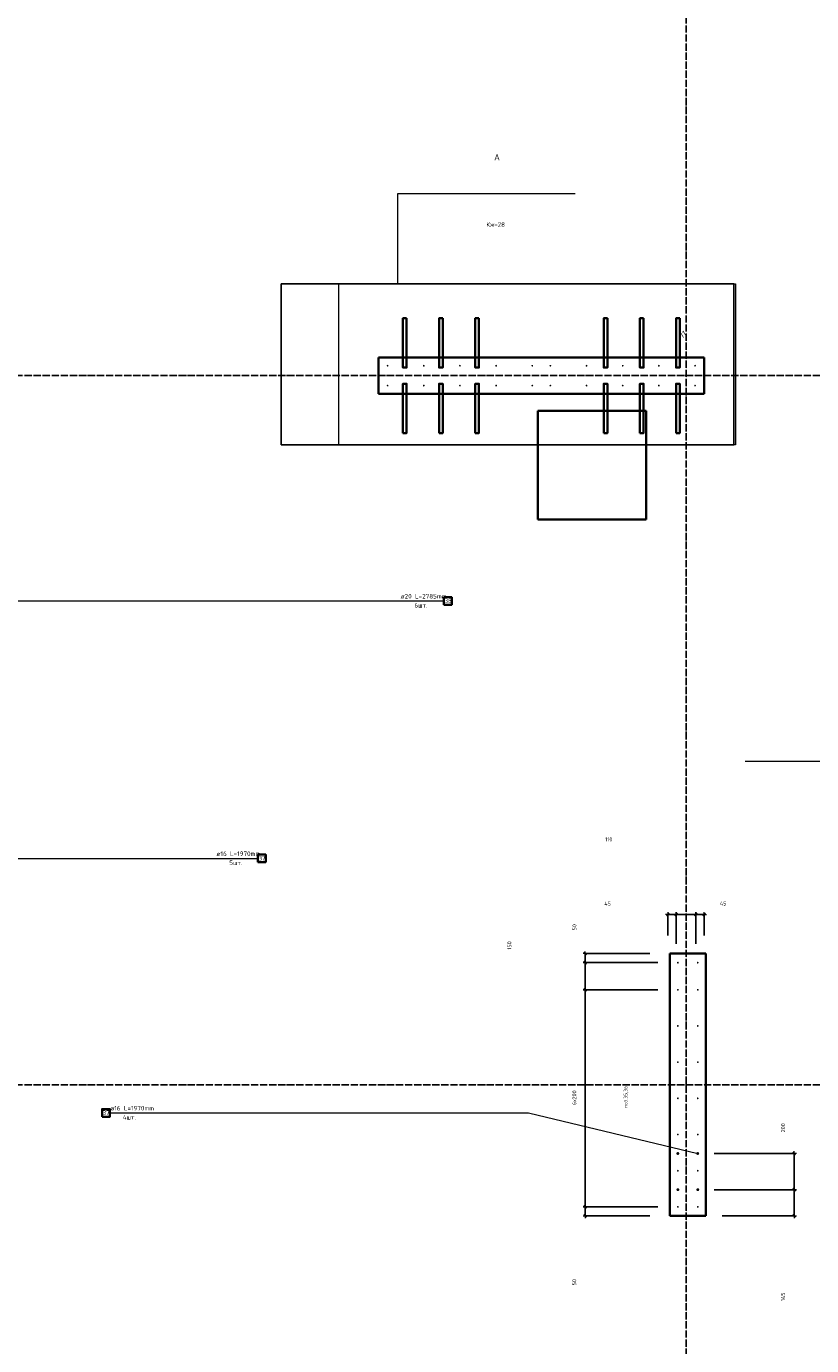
# Model space of a CAD drawing. Header units: millimetres. Extents: x -3170 to 89801, y -74170 to 82422.
# Tile 41 of 105: x 63053 to 67395, y 21898 to 29191. Entities that reach past the tile are written whole.
import ezdxf

# ---------------------------------------------------------------- set-up
doc = ezdxf.new("R2010")
doc.units = ezdxf.units.MM
doc.header["$PDMODE"] = 65
for name, pattern in [('______11', [50, 40, -5, 0, -5]), ('______3', [50, 40, -10]), ('______5', [110, 80, -10, 10, -10])]:
    doc.linetypes.add(name, pattern=pattern)
for name, color, linetype, lineweight in [('Standard', 7, 'Continuous', 25), ('Арм.стержн. Выпуски', 180, 'Continuous', 35), ('Балка_ общее', 7, '______3', 13), ('Размерная линия_ общее', 7, 'Continuous', 13)]:
    doc.layers.add(name, color=color, linetype=linetype, lineweight=lineweight)
doc.layers.add('Осевая линия_ общее', color=7, linetype='______5', lineweight=13, true_color=0xa0a0a0)
doc.styles.add('ISOCPEUR', font='ISOCPEUR')
doc.styles.add('ITALICT', font='ITALICT_.TTF')
doc.dimstyles.new('DIMSTYLE_3', dxfattribs={"dimtxt": 22, "dimasz": 25, "dimexe": 0, "dimexo": 0, "dimgap": 11, "dimtad": 2, "dimdec": 0, "dimrnd": 5, "dimzin": 12, "dimdsep": 46, "dimtxsty": 'ISOCPEUR', "dimblk1": 'ALL_ML_STRICH', "dimblk2": 'ALL_ML_STRICH', "dimsah": 1, "dimcen": 0, "dimclrd": 7, "dimclre": 256, "dimclrt": 7, "dimadec": 0, "dimazin": 0, "dimtfac": 1, "dimtdec": 0, "dimtix": 1, "dimtmove": 2, "dimatfit": 3, "dimfxl": 0, "dimtzin": 0, "dimlwd": 0, "dimlwe": -3, "dimarcsym": 0})
doc.dimstyles.new('DIMSTYLE_9', dxfattribs={"dimtxt": 22, "dimasz": 25, "dimexe": 0, "dimexo": 0, "dimgap": 11, "dimtad": 2, "dimdec": 0, "dimrnd": 5, "dimzin": 12, "dimdsep": 46, "dimtxsty": 'ISOCPEUR', "dimblk1": 'ALL_ML_STRICH', "dimblk2": 'ALL_ML_STRICH', "dimsah": 1, "dimcen": 0, "dimclrd": 7, "dimclre": 256, "dimclrt": 7, "dimadec": 0, "dimazin": 0, "dimtfac": 1, "dimtdec": 0, "dimtix": 1, "dimtmove": 2, "dimatfit": 3, "dimfxl": 0, "dimtvp": 1.2, "dimtzin": 0, "dimlwd": 0, "dimlwe": -3, "dimarcsym": 0})

# ---------------------------------------------------------------- blocks, each defined once
blk = doc.blocks.new('ALL_ML_STRICH')
at = {"color": 0, "linetype": 'ByBlock', "lineweight": -2}
for p, q in [((-1, 0), (0.5, 0)), ((-0.3, -0.3), (0.3, 0.3)), ((0, -0.5), (0, 0.5))]:
    blk.add_line(p, q, dxfattribs=at)
blk = doc.blocks.new('*D312')
at = {"layer": 'DEFPOINTS', "color": 7, "linetype": 'Continuous', "lineweight": 13, "transparency": 33554687}
for p in [(66755, 22760), (66800, 22615), (67297.7, 22615)]:
    blk.add_point(p, dxfattribs=at)
at = {"layer": 'Размерная линия_ общее', "color": 253, "linetype": 'Continuous', "lineweight": -2, "true_color": 0xa0a0a0, "transparency": 33554687}
for p, q in [((66855, 22760), (67297.7, 22760)), ((66900, 22615), (67297.7, 22615))]:
    blk.add_line(p, q, dxfattribs=at)
at = {"layer": 'Размерная линия_ общее', "color": 7, "linetype": 'Continuous', "lineweight": -2, "transparency": 33554687}
blk.add_line((67297.7, 22615), (67297.7, 22760), dxfattribs=at)
at = {"layer": 'Размерная линия_ общее', "color": 7, "linetype": 'Continuous', "lineweight": 13, "transparency": 33554687, "xscale": 25, "yscale": 25, "zscale": 25}
for p, rotation in [((67297.7, 22760), 90), ((67297.7, 22615), 270)]:
    blk.add_blockref('ALL_ML_STRICH', p, dxfattribs=dict(at, rotation=rotation))
at = {"layer": 'Размерная линия_ общее', "color": 7, "linetype": 'Continuous', "lineweight": 13, "transparency": 33554687, "insert": (67236.5, 22167.6), "char_height": 22, "width": 66, "attachment_point": 5, "rotation": 90, "style": 'ISOCPEUR'}
blk.add_mtext('\\A1;{145}', dxfattribs=at)
blk = doc.blocks.new('*D313')
at = {"layer": 'DEFPOINTS', "color": 7, "linetype": 'Continuous', "lineweight": 13, "transparency": 33554687}
for p in [(66755, 22960), (66755, 22760), (67297.7, 22760)]:
    blk.add_point(p, dxfattribs=at)
at = {"layer": 'Размерная линия_ общее', "color": 253, "linetype": 'Continuous', "lineweight": -2, "true_color": 0xa0a0a0, "transparency": 33554687}
for p, q in [((66855, 22960), (67297.7, 22960)), ((66855, 22760), (67297.7, 22760))]:
    blk.add_line(p, q, dxfattribs=at)
at = {"layer": 'Размерная линия_ общее', "color": 7, "linetype": 'Continuous', "lineweight": -2, "transparency": 33554687}
blk.add_line((67297.7, 22760), (67297.7, 22960), dxfattribs=at)
at = {"layer": 'Размерная линия_ общее', "color": 7, "linetype": 'Continuous', "lineweight": 13, "transparency": 33554687, "xscale": 25, "yscale": 25, "zscale": 25}
for p, rotation in [((67297.7, 22960), 90), ((67297.7, 22760), 270)]:
    blk.add_blockref('ALL_ML_STRICH', p, dxfattribs=dict(at, rotation=rotation))
at = {"layer": 'Размерная линия_ общее', "color": 7, "linetype": 'Continuous', "lineweight": 13, "transparency": 33554687, "insert": (67236.6, 23102.2), "char_height": 22, "width": 66, "attachment_point": 5, "rotation": 90, "style": 'ISOCPEUR'}
blk.add_mtext('\\A1;{200}', dxfattribs=at)
blk = doc.blocks.new('СЛОЖНЫЙ_ОБЪЕКТ_6')
at = {"layer": 'Осевая линия_ общее', "color": 253, "linetype": '______11', "lineweight": -3, "true_color": 0xa0a0a0, "transparency": 33554687}
for p, q in [((66700, 15830), (66700, 40010)), ((56930, 27260), (76830, 27260)), ((56930, 23340), (76830, 23340))]:
    blk.add_line(p, q, dxfattribs=at)
blk = doc.blocks.new('*D606')
at = {"layer": 'DEFPOINTS', "color": 7, "linetype": 'Continuous', "lineweight": 13, "transparency": 33554687}
for p in [(66143, 22615), (66600, 22615), (66645, 22665)]:
    blk.add_point(p, dxfattribs=at)
at = {"layer": 'Размерная линия_ общее', "color": 253, "linetype": 'Continuous', "lineweight": -2, "true_color": 0xa0a0a0, "transparency": 33554687}
for p, q in [((66545, 22665), (66143, 22665)), ((66500, 22615), (66143, 22615))]:
    blk.add_line(p, q, dxfattribs=at)
at = {"layer": 'Размерная линия_ общее', "color": 7, "linetype": 'Continuous', "lineweight": -2, "transparency": 33554687}
blk.add_line((66143, 22615), (66143, 22665), dxfattribs=at)
at = {"layer": 'Размерная линия_ общее', "color": 7, "linetype": 'Continuous', "lineweight": 13, "transparency": 33554687, "xscale": 25, "yscale": 25, "zscale": 25}
for p, rotation in [((66143, 22665), 90), ((66143, 22615), 270)]:
    blk.add_blockref('ALL_ML_STRICH', p, dxfattribs=dict(at, rotation=rotation))
at = {"layer": 'Размерная линия_ общее', "color": 7, "linetype": 'Continuous', "lineweight": 13, "transparency": 33554687, "insert": (66081.7, 22248.9), "char_height": 22, "width": 44, "attachment_point": 5, "rotation": 90, "style": 'ISOCPEUR'}
blk.add_mtext('\\A1;{50}', dxfattribs=at)
blk = doc.blocks.new('*D607')
at = {"layer": 'DEFPOINTS', "color": 7, "linetype": 'Continuous', "lineweight": 13, "transparency": 33554687}
for p in [(66645, 23865), (66143, 22665), (66645, 22665)]:
    blk.add_point(p, dxfattribs=at)
at = {"layer": 'Размерная линия_ общее', "color": 253, "linetype": 'Continuous', "lineweight": -2, "true_color": 0xa0a0a0, "transparency": 33554687}
for p, q in [((66545, 23865), (66143, 23865)), ((66545, 22665), (66143, 22665))]:
    blk.add_line(p, q, dxfattribs=at)
at = {"layer": 'Размерная линия_ общее', "color": 7, "linetype": 'Continuous', "lineweight": -2, "transparency": 33554687}
blk.add_line((66143, 22665), (66143, 23865), dxfattribs=at)
at = {"layer": 'Размерная линия_ общее', "color": 7, "linetype": 'Continuous', "lineweight": 13, "transparency": 33554687, "xscale": 25, "yscale": 25, "zscale": 25}
for p, rotation in [((66143, 23865), 90), ((66143, 22665), 270)]:
    blk.add_blockref('ALL_ML_STRICH', p, dxfattribs=dict(at, rotation=rotation))
at = {"layer": 'Размерная линия_ общее', "color": 7, "linetype": 'Continuous', "lineweight": 13, "transparency": 33554687, "insert": (66071, 23227.6), "char_height": 22, "width": 1.1, "attachment_point": 1, "rotation": 90, "line_spacing_factor": 0.60241, "style": 'ISOCPEUR'}
blk.add_mtext('6х200', dxfattribs=at)
blk = doc.blocks.new('*D608')
at = {"layer": 'DEFPOINTS', "color": 7, "linetype": 'Continuous', "lineweight": 13, "transparency": 33554687}
for p in [(66645, 24015), (66143, 23865), (66645, 23865)]:
    blk.add_point(p, dxfattribs=at)
at = {"layer": 'Размерная линия_ общее', "color": 253, "linetype": 'Continuous', "lineweight": -2, "true_color": 0xa0a0a0, "transparency": 33554687}
for p, q in [((66545, 24015), (66143, 24015)), ((66545, 23865), (66143, 23865))]:
    blk.add_line(p, q, dxfattribs=at)
at = {"layer": 'Размерная линия_ общее', "color": 7, "linetype": 'Continuous', "lineweight": -2, "transparency": 33554687}
blk.add_line((66143, 23865), (66143, 24015), dxfattribs=at)
at = {"layer": 'Размерная линия_ общее', "color": 7, "linetype": 'Continuous', "lineweight": 13, "transparency": 33554687, "xscale": 25, "yscale": 25, "zscale": 25}
for p, rotation in [((66143, 24015), 90), ((66143, 23865), 270)]:
    blk.add_blockref('ALL_ML_STRICH', p, dxfattribs=dict(at, rotation=rotation))
at = {"layer": 'Размерная линия_ общее', "color": 7, "linetype": 'Continuous', "lineweight": 13, "transparency": 33554687, "insert": (65723.1, 24109.8), "char_height": 22, "width": 66, "attachment_point": 5, "rotation": 90, "style": 'ISOCPEUR'}
blk.add_mtext('\\A1;{150}', dxfattribs=at)
blk = doc.blocks.new('*D609')
at = {"layer": 'DEFPOINTS', "color": 7, "linetype": 'Continuous', "lineweight": 13, "transparency": 33554687}
for p in [(66143, 24015), (66600, 24065), (66645, 24015)]:
    blk.add_point(p, dxfattribs=at)
at = {"layer": 'Размерная линия_ общее', "color": 253, "linetype": 'Continuous', "lineweight": -2, "true_color": 0xa0a0a0, "transparency": 33554687}
for p, q in [((66500, 24065), (66143, 24065)), ((66545, 24015), (66143, 24015))]:
    blk.add_line(p, q, dxfattribs=at)
at = {"layer": 'Размерная линия_ общее', "color": 7, "linetype": 'Continuous', "lineweight": -2, "transparency": 33554687}
blk.add_line((66143, 24015), (66143, 24065), dxfattribs=at)
at = {"layer": 'Размерная линия_ общее', "color": 7, "linetype": 'Continuous', "lineweight": 13, "transparency": 33554687, "xscale": 25, "yscale": 25, "zscale": 25}
for p, rotation in [((66143, 24065), 90), ((66143, 24015), 270)]:
    blk.add_blockref('ALL_ML_STRICH', p, dxfattribs=dict(at, rotation=rotation))
at = {"layer": 'Размерная линия_ общее', "color": 7, "linetype": 'Continuous', "lineweight": 13, "transparency": 33554687, "insert": (66082.4, 24210.8), "char_height": 22, "width": 44, "attachment_point": 5, "rotation": 90, "style": 'ISOCPEUR'}
blk.add_mtext('\\A1;{50}', dxfattribs=at)
blk = doc.blocks.new('*D800')
at = {"layer": 'DEFPOINTS', "color": 7, "linetype": 'Continuous', "lineweight": 13, "transparency": 33554687}
for p in [(66600, 24280.9), (66600, 24065), (66645, 24020)]:
    blk.add_point(p, dxfattribs=at)
at = {"layer": 'Размерная линия_ общее', "color": 253, "linetype": 'Continuous', "lineweight": -2, "true_color": 0xa0a0a0, "transparency": 33554687}
for p, q in [((66600, 24165), (66600, 24280.9)), ((66645, 24120), (66645, 24280.9))]:
    blk.add_line(p, q, dxfattribs=at)
at = {"layer": 'Размерная линия_ общее', "color": 7, "linetype": 'Continuous', "lineweight": -2, "transparency": 33554687}
blk.add_line((66600, 24280.9), (66645, 24280.9), dxfattribs=at)
at = {"layer": 'Размерная линия_ общее', "color": 7, "linetype": 'Continuous', "lineweight": 13, "transparency": 33554687, "xscale": 25, "yscale": 25, "zscale": 25, "rotation": 180}
blk.add_blockref('ALL_ML_STRICH', (66600, 24280.9), dxfattribs=at)
at = {"layer": 'Размерная линия_ общее', "color": 7, "linetype": 'Continuous', "lineweight": 13, "transparency": 33554687, "xscale": 25, "yscale": 25, "zscale": 25}
blk.add_blockref('ALL_ML_STRICH', (66645, 24280.9), dxfattribs=at)
at = {"layer": 'Размерная линия_ общее', "color": 7, "linetype": 'Continuous', "lineweight": 13, "transparency": 33554687, "insert": (66266.1, 24341.1), "char_height": 22, "width": 44, "attachment_point": 5, "style": 'ISOCPEUR'}
blk.add_mtext('\\A1;{45}', dxfattribs=at)
blk = doc.blocks.new('*D801')
at = {"layer": 'DEFPOINTS', "color": 7, "linetype": 'Continuous', "lineweight": 13, "transparency": 33554687}
for p in [(66645, 24280.9), (66645, 24020), (66755, 24020)]:
    blk.add_point(p, dxfattribs=at)
at = {"layer": 'Размерная линия_ общее', "color": 253, "linetype": 'Continuous', "lineweight": -2, "true_color": 0xa0a0a0, "transparency": 33554687}
for p, q in [((66645, 24120), (66645, 24280.9)), ((66755, 24120), (66755, 24280.9))]:
    blk.add_line(p, q, dxfattribs=at)
at = {"layer": 'Размерная линия_ общее', "color": 7, "linetype": 'Continuous', "lineweight": -2, "transparency": 33554687}
blk.add_line((66645, 24280.9), (66755, 24280.9), dxfattribs=at)
at = {"layer": 'Размерная линия_ общее', "color": 7, "linetype": 'Continuous', "lineweight": 13, "transparency": 33554687, "xscale": 25, "yscale": 25, "zscale": 25, "rotation": 180}
blk.add_blockref('ALL_ML_STRICH', (66645, 24280.9), dxfattribs=at)
at = {"layer": 'Размерная линия_ общее', "color": 7, "linetype": 'Continuous', "lineweight": 13, "transparency": 33554687, "xscale": 25, "yscale": 25, "zscale": 25}
blk.add_blockref('ALL_ML_STRICH', (66755, 24280.9), dxfattribs=at)
at = {"layer": 'Размерная линия_ общее', "color": 7, "linetype": 'Continuous', "lineweight": 13, "transparency": 33554687, "insert": (66272.7, 24696.8), "char_height": 22, "width": 66, "attachment_point": 5, "style": 'ISOCPEUR'}
blk.add_mtext('\\A1;{110}', dxfattribs=at)
blk = doc.blocks.new('*D802')
at = {"layer": 'DEFPOINTS', "color": 7, "linetype": 'Continuous', "lineweight": 13, "transparency": 33554687}
for p in [(66755, 24280.9), (66755, 24020), (66800, 24065)]:
    blk.add_point(p, dxfattribs=at)
at = {"layer": 'Размерная линия_ общее', "color": 253, "linetype": 'Continuous', "lineweight": -2, "true_color": 0xa0a0a0, "transparency": 33554687}
for p, q in [((66755, 24120), (66755, 24280.9)), ((66800, 24165), (66800, 24280.9))]:
    blk.add_line(p, q, dxfattribs=at)
at = {"layer": 'Размерная линия_ общее', "color": 7, "linetype": 'Continuous', "lineweight": -2, "transparency": 33554687}
blk.add_line((66755, 24280.9), (66800, 24280.9), dxfattribs=at)
at = {"layer": 'Размерная линия_ общее', "color": 7, "linetype": 'Continuous', "lineweight": 13, "transparency": 33554687, "xscale": 25, "yscale": 25, "zscale": 25, "rotation": 180}
blk.add_blockref('ALL_ML_STRICH', (66755, 24280.9), dxfattribs=at)
at = {"layer": 'Размерная линия_ общее', "color": 7, "linetype": 'Continuous', "lineweight": 13, "transparency": 33554687, "xscale": 25, "yscale": 25, "zscale": 25}
blk.add_blockref('ALL_ML_STRICH', (66800, 24280.9), dxfattribs=at)
at = {"layer": 'Размерная линия_ общее', "color": 7, "linetype": 'Continuous', "lineweight": 13, "transparency": 33554687, "insert": (66905.3, 24341.8), "char_height": 22, "width": 44, "attachment_point": 5, "style": 'ISOCPEUR'}
blk.add_mtext('\\A1;{45}', dxfattribs=at)

msp = doc.modelspace()

# ---------------------------------------------------------------- hatches: boundary and pattern name
at = {"layer": 'Арм.стержн. Выпуски', "linetype": 'Continuous', "lineweight": 35, "transparency": 33554687}
for color, points in [(4, [(65055, 27315), (65054.6, 27316.9), (65053.5, 27318.5), (65051.9, 27319.6), (65050, 27320), (65048.1, 27319.6), (65046.5, 27318.5), (65045.4, 27316.9), (65045, 27315), (65045.4, 27313.1), (65046.5, 27311.5), (65048.1, 27310.4), (65050, 27310), (65051.9, 27310.4), (65053.5, 27311.5), (65054.6, 27313.1)]), (4, [(65255, 27315), (65254.6, 27316.9), (65253.5, 27318.5), (65251.9, 27319.6), (65250, 27320), (65248.1, 27319.6), (65246.5, 27318.5), (65245.4, 27316.9), (65245, 27315), (65245.4, 27313.1), (65246.5, 27311.5), (65248.1, 27310.4), (65250, 27310), (65251.9, 27310.4), (65253.5, 27311.5), (65254.6, 27313.1)]), (4, [(65455, 27315), (65454.6, 27316.9), (65453.5, 27318.5), (65451.9, 27319.6), (65450, 27320), (65448.1, 27319.6), (65446.5, 27318.5), (65445.4, 27316.9), (65445, 27315), (65445.4, 27313.1), (65446.5, 27311.5), (65448.1, 27310.4), (65450, 27310), (65451.9, 27310.4), (65453.5, 27311.5), (65454.6, 27313.1)]), (4, [(65655, 27315), (65654.6, 27316.9), (65653.5, 27318.5), (65651.9, 27319.6), (65650, 27320), (65648.1, 27319.6), (65646.5, 27318.5), (65645.4, 27316.9), (65645, 27315), (65645.4, 27313.1), (65646.5, 27311.5), (65648.1, 27310.4), (65650, 27310), (65651.9, 27310.4), (65653.5, 27311.5), (65654.6, 27313.1)]), (4, [(65855, 27315), (65854.6, 27316.9), (65853.5, 27318.5), (65851.9, 27319.6), (65850, 27320), (65848.1, 27319.6), (65846.5, 27318.5), (65845.4, 27316.9), (65845, 27315), (65845.4, 27313.1), (65846.5, 27311.5), (65848.1, 27310.4), (65850, 27310), (65851.9, 27310.4), (65853.5, 27311.5), (65854.6, 27313.1)]), (4, [(65955, 27315), (65954.6, 27316.9), (65953.5, 27318.5), (65951.9, 27319.6), (65950, 27320), (65948.1, 27319.6), (65946.5, 27318.5), (65945.4, 27316.9), (65945, 27315), (65945.4, 27313.1), (65946.5, 27311.5), (65948.1, 27310.4), (65950, 27310), (65951.9, 27310.4), (65953.5, 27311.5), (65954.6, 27313.1)]), (4, [(66155, 27315), (66154.6, 27316.9), (66153.5, 27318.5), (66151.9, 27319.6), (66150, 27320), (66148.1, 27319.6), (66146.5, 27318.5), (66145.4, 27316.9), (66145, 27315), (66145.4, 27313.1), (66146.5, 27311.5), (66148.1, 27310.4), (66150, 27310), (66151.9, 27310.4), (66153.5, 27311.5), (66154.6, 27313.1)]), (4, [(66355, 27315), (66354.6, 27316.9), (66353.5, 27318.5), (66351.9, 27319.6), (66350, 27320), (66348.1, 27319.6), (66346.5, 27318.5), (66345.4, 27316.9), (66345, 27315), (66345.4, 27313.1), (66346.5, 27311.5), (66348.1, 27310.4), (66350, 27310), (66351.9, 27310.4), (66353.5, 27311.5), (66354.6, 27313.1)]), (4, [(66555, 27315), (66554.6, 27316.9), (66553.5, 27318.5), (66551.9, 27319.6), (66550, 27320), (66548.1, 27319.6), (66546.5, 27318.5), (66545.4, 27316.9), (66545, 27315), (66545.4, 27313.1), (66546.5, 27311.5), (66548.1, 27310.4), (66550, 27310), (66551.9, 27310.4), (66553.5, 27311.5), (66554.6, 27313.1)]), (4, [(66755, 27315), (66754.6, 27316.9), (66753.5, 27318.5), (66751.9, 27319.6), (66750, 27320), (66748.1, 27319.6), (66746.5, 27318.5), (66745.4, 27316.9), (66745, 27315), (66745.4, 27313.1), (66746.5, 27311.5), (66748.1, 27310.4), (66750, 27310), (66751.9, 27310.4), (66753.5, 27311.5), (66754.6, 27313.1)]), (4, [(65055, 27205), (65054.6, 27206.9), (65053.5, 27208.5), (65051.9, 27209.6), (65050, 27210), (65048.1, 27209.6), (65046.5, 27208.5), (65045.4, 27206.9), (65045, 27205), (65045.4, 27203.1), (65046.5, 27201.5), (65048.1, 27200.4), (65050, 27200), (65051.9, 27200.4), (65053.5, 27201.5), (65054.6, 27203.1)]), (4, [(65255, 27205), (65254.6, 27206.9), (65253.5, 27208.5), (65251.9, 27209.6), (65250, 27210), (65248.1, 27209.6), (65246.5, 27208.5), (65245.4, 27206.9), (65245, 27205), (65245.4, 27203.1), (65246.5, 27201.5), (65248.1, 27200.4), (65250, 27200), (65251.9, 27200.4), (65253.5, 27201.5), (65254.6, 27203.1)]), (4, [(65455, 27205), (65454.6, 27206.9), (65453.5, 27208.5), (65451.9, 27209.6), (65450, 27210), (65448.1, 27209.6), (65446.5, 27208.5), (65445.4, 27206.9), (65445, 27205), (65445.4, 27203.1), (65446.5, 27201.5), (65448.1, 27200.4), (65450, 27200), (65451.9, 27200.4), (65453.5, 27201.5), (65454.6, 27203.1)]), (4, [(65655, 27205), (65654.6, 27206.9), (65653.5, 27208.5), (65651.9, 27209.6), (65650, 27210), (65648.1, 27209.6), (65646.5, 27208.5), (65645.4, 27206.9), (65645, 27205), (65645.4, 27203.1), (65646.5, 27201.5), (65648.1, 27200.4), (65650, 27200), (65651.9, 27200.4), (65653.5, 27201.5), (65654.6, 27203.1)]), (4, [(65855, 27205), (65854.6, 27206.9), (65853.5, 27208.5), (65851.9, 27209.6), (65850, 27210), (65848.1, 27209.6), (65846.5, 27208.5), (65845.4, 27206.9), (65845, 27205), (65845.4, 27203.1), (65846.5, 27201.5), (65848.1, 27200.4), (65850, 27200), (65851.9, 27200.4), (65853.5, 27201.5), (65854.6, 27203.1)]), (4, [(65955, 27205), (65954.6, 27206.9), (65953.5, 27208.5), (65951.9, 27209.6), (65950, 27210), (65948.1, 27209.6), (65946.5, 27208.5), (65945.4, 27206.9), (65945, 27205), (65945.4, 27203.1), (65946.5, 27201.5), (65948.1, 27200.4), (65950, 27200), (65951.9, 27200.4), (65953.5, 27201.5), (65954.6, 27203.1)]), (4, [(66155, 27205), (66154.6, 27206.9), (66153.5, 27208.5), (66151.9, 27209.6), (66150, 27210), (66148.1, 27209.6), (66146.5, 27208.5), (66145.4, 27206.9), (66145, 27205), (66145.4, 27203.1), (66146.5, 27201.5), (66148.1, 27200.4), (66150, 27200), (66151.9, 27200.4), (66153.5, 27201.5), (66154.6, 27203.1)]), (4, [(66355, 27205), (66354.6, 27206.9), (66353.5, 27208.5), (66351.9, 27209.6), (66350, 27210), (66348.1, 27209.6), (66346.5, 27208.5), (66345.4, 27206.9), (66345, 27205), (66345.4, 27203.1), (66346.5, 27201.5), (66348.1, 27200.4), (66350, 27200), (66351.9, 27200.4), (66353.5, 27201.5), (66354.6, 27203.1)]), (4, [(66555, 27205), (66554.6, 27206.9), (66553.5, 27208.5), (66551.9, 27209.6), (66550, 27210), (66548.1, 27209.6), (66546.5, 27208.5), (66545.4, 27206.9), (66545, 27205), (66545.4, 27203.1), (66546.5, 27201.5), (66548.1, 27200.4), (66550, 27200), (66551.9, 27200.4), (66553.5, 27201.5), (66554.6, 27203.1)]), (4, [(66755, 27205), (66754.6, 27206.9), (66753.5, 27208.5), (66751.9, 27209.6), (66750, 27210), (66748.1, 27209.6), (66746.5, 27208.5), (66745.4, 27206.9), (66745, 27205), (66745.4, 27203.1), (66746.5, 27201.5), (66748.1, 27200.4), (66750, 27200), (66751.9, 27200.4), (66753.5, 27201.5), (66754.6, 27203.1)]), (4, [(66660, 24015), (66659.6, 24016.9), (66658.5, 24018.5), (66656.9, 24019.6), (66655, 24020), (66653.1, 24019.6), (66651.5, 24018.5), (66650.4, 24016.9), (66650, 24015), (66650.4, 24013.1), (66651.5, 24011.5), (66653.1, 24010.4), (66655, 24010), (66656.9, 24010.4), (66658.5, 24011.5), (66659.6, 24013.1)]), (4, [(66770, 24015), (66769.6, 24016.9), (66768.5, 24018.5), (66766.9, 24019.6), (66765, 24020), (66763.1, 24019.6), (66761.5, 24018.5), (66760.4, 24016.9), (66760, 24015), (66760.4, 24013.1), (66761.5, 24011.5), (66763.1, 24010.4), (66765, 24010), (66766.9, 24010.4), (66768.5, 24011.5), (66769.6, 24013.1)]), (4, [(66660, 23865), (66659.6, 23866.9), (66658.5, 23868.5), (66656.9, 23869.6), (66655, 23870), (66653.1, 23869.6), (66651.5, 23868.5), (66650.4, 23866.9), (66650, 23865), (66650.4, 23863.1), (66651.5, 23861.5), (66653.1, 23860.4), (66655, 23860), (66656.9, 23860.4), (66658.5, 23861.5), (66659.6, 23863.1)]), (4, [(66770, 23865), (66769.6, 23866.9), (66768.5, 23868.5), (66766.9, 23869.6), (66765, 23870), (66763.1, 23869.6), (66761.5, 23868.5), (66760.4, 23866.9), (66760, 23865), (66760.4, 23863.1), (66761.5, 23861.5), (66763.1, 23860.4), (66765, 23860), (66766.9, 23860.4), (66768.5, 23861.5), (66769.6, 23863.1)]), (4, [(66660, 23665), (66659.6, 23666.9), (66658.5, 23668.5), (66656.9, 23669.6), (66655, 23670), (66653.1, 23669.6), (66651.5, 23668.5), (66650.4, 23666.9), (66650, 23665), (66650.4, 23663.1), (66651.5, 23661.5), (66653.1, 23660.4), (66655, 23660), (66656.9, 23660.4), (66658.5, 23661.5), (66659.6, 23663.1)]), (4, [(66770, 23665), (66769.6, 23666.9), (66768.5, 23668.5), (66766.9, 23669.6), (66765, 23670), (66763.1, 23669.6), (66761.5, 23668.5), (66760.4, 23666.9), (66760, 23665), (66760.4, 23663.1), (66761.5, 23661.5), (66763.1, 23660.4), (66765, 23660), (66766.9, 23660.4), (66768.5, 23661.5), (66769.6, 23663.1)]), (4, [(66660, 23465), (66659.6, 23466.9), (66658.5, 23468.5), (66656.9, 23469.6), (66655, 23470), (66653.1, 23469.6), (66651.5, 23468.5), (66650.4, 23466.9), (66650, 23465), (66650.4, 23463.1), (66651.5, 23461.5), (66653.1, 23460.4), (66655, 23460), (66656.9, 23460.4), (66658.5, 23461.5), (66659.6, 23463.1)]), (4, [(66770, 23465), (66769.6, 23466.9), (66768.5, 23468.5), (66766.9, 23469.6), (66765, 23470), (66763.1, 23469.6), (66761.5, 23468.5), (66760.4, 23466.9), (66760, 23465), (66760.4, 23463.1), (66761.5, 23461.5), (66763.1, 23460.4), (66765, 23460), (66766.9, 23460.4), (66768.5, 23461.5), (66769.6, 23463.1)]), (4, [(66660, 23265), (66659.6, 23266.9), (66658.5, 23268.5), (66656.9, 23269.6), (66655, 23270), (66653.1, 23269.6), (66651.5, 23268.5), (66650.4, 23266.9), (66650, 23265), (66650.4, 23263.1), (66651.5, 23261.5), (66653.1, 23260.4), (66655, 23260), (66656.9, 23260.4), (66658.5, 23261.5), (66659.6, 23263.1)]), (4, [(66770, 23265), (66769.6, 23266.9), (66768.5, 23268.5), (66766.9, 23269.6), (66765, 23270), (66763.1, 23269.6), (66761.5, 23268.5), (66760.4, 23266.9), (66760, 23265), (66760.4, 23263.1), (66761.5, 23261.5), (66763.1, 23260.4), (66765, 23260), (66766.9, 23260.4), (66768.5, 23261.5), (66769.6, 23263.1)]), (4, [(66660, 23065), (66659.6, 23066.9), (66658.5, 23068.5), (66656.9, 23069.6), (66655, 23070), (66653.1, 23069.6), (66651.5, 23068.5), (66650.4, 23066.9), (66650, 23065), (66650.4, 23063.1), (66651.5, 23061.5), (66653.1, 23060.4), (66655, 23060), (66656.9, 23060.4), (66658.5, 23061.5), (66659.6, 23063.1)]), (4, [(66770, 23065), (66769.6, 23066.9), (66768.5, 23068.5), (66766.9, 23069.6), (66765, 23070), (66763.1, 23069.6), (66761.5, 23068.5), (66760.4, 23066.9), (66760, 23065), (66760.4, 23063.1), (66761.5, 23061.5), (66763.1, 23060.4), (66765, 23060), (66766.9, 23060.4), (66768.5, 23061.5), (66769.6, 23063.1)]), (7, [(66663, 22960), (66662.4, 22963.1), (66660.7, 22965.7), (66658.1, 22967.4), (66655, 22968), (66651.9, 22967.4), (66649.3, 22965.7), (66647.6, 22963.1), (66647, 22960), (66647.6, 22956.9), (66649.3, 22954.3), (66651.9, 22952.6), (66655, 22952), (66658.1, 22952.6), (66660.7, 22954.3), (66662.4, 22956.9)]), (7, [(66773, 22960), (66772.4, 22963.1), (66770.7, 22965.7), (66768.1, 22967.4), (66765, 22968), (66761.9, 22967.4), (66759.3, 22965.7), (66757.6, 22963.1), (66757, 22960), (66757.6, 22956.9), (66759.3, 22954.3), (66761.9, 22952.6), (66765, 22952), (66768.1, 22952.6), (66770.7, 22954.3), (66772.4, 22956.9)]), (4, [(66660, 22865), (66659.6, 22866.9), (66658.5, 22868.5), (66656.9, 22869.6), (66655, 22870), (66653.1, 22869.6), (66651.5, 22868.5), (66650.4, 22866.9), (66650, 22865), (66650.4, 22863.1), (66651.5, 22861.5), (66653.1, 22860.4), (66655, 22860), (66656.9, 22860.4), (66658.5, 22861.5), (66659.6, 22863.1)]), (4, [(66770, 22865), (66769.6, 22866.9), (66768.5, 22868.5), (66766.9, 22869.6), (66765, 22870), (66763.1, 22869.6), (66761.5, 22868.5), (66760.4, 22866.9), (66760, 22865), (66760.4, 22863.1), (66761.5, 22861.5), (66763.1, 22860.4), (66765, 22860), (66766.9, 22860.4), (66768.5, 22861.5), (66769.6, 22863.1)]), (7, [(66663, 22760), (66662.4, 22763.1), (66660.7, 22765.7), (66658.1, 22767.4), (66655, 22768), (66651.9, 22767.4), (66649.3, 22765.7), (66647.6, 22763.1), (66647, 22760), (66647.6, 22756.9), (66649.3, 22754.3), (66651.9, 22752.6), (66655, 22752), (66658.1, 22752.6), (66660.7, 22754.3), (66662.4, 22756.9)]), (7, [(66773, 22760), (66772.4, 22763.1), (66770.7, 22765.7), (66768.1, 22767.4), (66765, 22768), (66761.9, 22767.4), (66759.3, 22765.7), (66757.6, 22763.1), (66757, 22760), (66757.6, 22756.9), (66759.3, 22754.3), (66761.9, 22752.6), (66765, 22752), (66768.1, 22752.6), (66770.7, 22754.3), (66772.4, 22756.9)]), (4, [(66660, 22665), (66659.6, 22666.9), (66658.5, 22668.5), (66656.9, 22669.6), (66655, 22670), (66653.1, 22669.6), (66651.5, 22668.5), (66650.4, 22666.9), (66650, 22665), (66650.4, 22663.1), (66651.5, 22661.5), (66653.1, 22660.4), (66655, 22660), (66656.9, 22660.4), (66658.5, 22661.5), (66659.6, 22663.1)]), (4, [(66770, 22665), (66769.6, 22666.9), (66768.5, 22668.5), (66766.9, 22669.6), (66765, 22670), (66763.1, 22669.6), (66761.5, 22668.5), (66760.4, 22666.9), (66760, 22665), (66760.4, 22663.1), (66761.5, 22661.5), (66763.1, 22660.4), (66765, 22660), (66766.9, 22660.4), (66768.5, 22661.5), (66769.6, 22663.1)])]:
    msp.add_hatch(color=color, dxfattribs=at).paths.add_polyline_path(points)

# ---------------------------------------------------------------- linework, layer by layer
at = {"color": 52, "linetype": 'Continuous', "lineweight": -3, "transparency": 33554687}
for p, q in [((64461.1, 27767.5), (64461.1, 26877.9)), ((64461.1, 27767.5), (64461.1, 26877.9)), ((64461.1, 27767.5), (66963.9, 27767.5)), ((66963.9, 27767.5), (64461.1, 27767.5)), ((66963.9, 27767.5), (66963.9, 26877.9)), ((66963.9, 27767.5), (66963.9, 26877.9)), ((64461.1, 26877.9), (66963.9, 26877.9)), ((66963.9, 26877.9), (64461.1, 26877.9))]:
    msp.add_line(p, q, dxfattribs=at)
at = {"color": 7, "linetype": 'Continuous', "lineweight": 35, "transparency": 33554687}
for p, q in [((65000, 27160), (65000, 27360)), ((65000, 27360), (66800, 27360)), ((66800, 27360), (66800, 27160)), ((66800, 27160), (65000, 27160)), ((66610, 22615), (66610, 24065)), ((66610, 24065), (66810, 24065)), ((66810, 24065), (66810, 22615)), ((66810, 22615), (66610, 22615))]:
    msp.add_line(p, q, dxfattribs=at)
at = {"layer": 'Standard', "color": 7, "linetype": 'Continuous', "lineweight": 13, "transparency": 33554687}
msp.add_line((68172.1, 25127.9), (67027.5, 25127.9), dxfattribs=at)
msp.add_lwpolyline([(65107, 27767.5), (65107, 28267.5), (66087, 28267.5)], dxfattribs=at)
msp.add_lwpolyline([(64781.1, 27767.5), (66973.1, 27767.5), (66973.1, 26877.9), (64781.1, 26877.9), (64781.1, 27767.5)], close=True, dxfattribs=at)
at = {"layer": 'Арм.стержн. Выпуски', "color": 7, "linetype": 'Continuous', "lineweight": 13, "transparency": 33554687}
for p, q in [((62946.4, 26014.6), (65361.4, 26014.6)), ((62017.8, 24591.5), (64332.8, 24591.5)), ((63514.2, 23184.5), (65829.2, 23184.5)), ((65829.2, 23184.5), (66765, 22960))]:
    msp.add_line(p, q, dxfattribs=at)
at = {"layer": 'Арм.стержн. Выпуски', "color": 33, "linetype": 'Continuous', "lineweight": 35, "true_color": 0xf0a546, "transparency": 33554687}
for points in [[(65155, 27577), (65155, 27305), (65135, 27305), (65135, 27577), (65155, 27577)], [(65355, 27577), (65355, 27305), (65335, 27305), (65335, 27577), (65355, 27577)], [(65555, 27577), (65555, 27305), (65535, 27305), (65535, 27577), (65555, 27577)], [(66265, 27577), (66265, 27305), (66245, 27305), (66245, 27577), (66265, 27577)], [(66465, 27577), (66465, 27305), (66445, 27305), (66445, 27577), (66465, 27577)], [(66665, 27577), (66665, 27305), (66645, 27305), (66645, 27577), (66665, 27577)], [(65135, 26943), (65135, 27215), (65155, 27215), (65155, 26943), (65135, 26943)], [(65335, 26943), (65335, 27215), (65355, 27215), (65355, 26943), (65335, 26943)], [(65535, 26943), (65535, 27215), (65555, 27215), (65555, 26943), (65535, 26943)], [(66245, 26943), (66245, 27215), (66265, 27215), (66265, 26943), (66245, 26943)], [(66445, 26943), (66445, 27215), (66465, 27215), (66465, 26943), (66445, 26943)], [(66645, 26943), (66645, 27215), (66665, 27215), (66665, 26943), (66645, 26943)]]:
    msp.add_lwpolyline(points, dxfattribs=at)
at = {"layer": 'Арм.стержн. Выпуски', "color": 7, "linetype": 'Continuous', "lineweight": 35, "transparency": 33554687}
for points in [[(65361.4, 25993.8), (65404.7, 25993.8), (65404.7, 26035.5), (65361.4, 26035.5), (65361.4, 25993.8)], [(64332.8, 24570.7), (64376.1, 24570.7), (64376.1, 24612.3), (64332.8, 24612.3), (64332.8, 24570.7)], [(63470.9, 23163.6), (63514.2, 23163.6), (63514.2, 23205.3), (63470.9, 23205.3), (63470.9, 23163.6)]]:
    msp.add_lwpolyline(points, dxfattribs=at)
at = {"layer": 'Размерная линия_ общее', "color": 7, "linetype": 'Continuous', "lineweight": 35, "transparency": 33554687}
for p, q in [((65880, 27065), (65880, 26465)), ((66480, 27065), (65880, 27065)), ((66480, 26465), (66480, 27065)), ((65880, 26465), (66480, 26465))]:
    msp.add_line(p, q, dxfattribs=at)

# ---------------------------------------------------------------- block references
at = {"layer": 'Балка_ общее', "color": 7, "linetype": 'Continuous', "lineweight": 13, "transparency": 33554687}
msp.add_blockref('СЛОЖНЫЙ_ОБЪЕКТ_6', (0, 0), dxfattribs=at)

# ---------------------------------------------------------------- texts
at = {"layer": 'Standard', "color": 7, "linetype": 'Continuous', "lineweight": 13, "transparency": 33554687, "attachment_point": 5, "style": 'ISOCPEUR'}
for s, insert, char_height, width in [('\\A1;{\\fISOCPEUR|i0|b0;\\H35.000000;\\W1.000000;\\C7;А}\\P', (65654.9, 28467.5), 35, 45.818), ('\\A1;{\\fISOCPEUR|i0|b0;\\H25.000000;\\W1.000000;\\C7;Кж-28}\\P', (65647.2, 28095.3), 25, 106.875)]:
    msp.add_mtext(s, dxfattribs=dict(at, insert=insert, char_height=char_height, width=width))
at = {"layer": 'Standard', "color": 7, "linetype": 'Continuous', "lineweight": 13, "transparency": 33554687, "attachment_point": 5}
for s, insert, char_height, width, rotation, style in [('\\A1;{\\fItalicT|i0|b0;\\H30.000000;\\W1.000000;\\C7;11}\\P', (66681, 27484.7), 30, 73.891, 45, 'ITALICT'), ('\\A1;{\\fISOCPEUR|i0|b0;\\H20.000000;\\W1.000000;\\C7;поз.35,36}\\P', (66368.4, 23272.4), 20, 119.649, 90, 'ISOCPEUR')]:
    msp.add_mtext(s, dxfattribs=dict(at, insert=insert, char_height=char_height, width=width, rotation=rotation, style=style))
at = {"layer": 'Арм.стержн. Выпуски', "color": 7, "linetype": 'Continuous', "lineweight": 25, "transparency": 33554687, "char_height": 25, "attachment_point": 7, "style": 'ISOCPEUR'}
for s, insert, width in [('\\W0.98;ø20 L=2785mm ', (65121.9, 26028), 249.62), ('\\W0.94;6шт. ', (65198.1, 25978), 96.774), ('\\W0.87;38', (65365.5, 26003), 45.901), ('\\W0.94;ø16 L=1970mm ', (64103.3, 24604.8), 239.134), ('\\W0.94;5шт. ', (64174.5, 24554.8), 96.774), ('\\W0.87;37', (64337, 24579.8), 45.901), ('\\W0.87;37', (63475.1, 23172.8), 45.901), ('\\W0.94;ø16 L=1970mm ', (63516.2, 23197.8), 239.134), ('\\W0.95;4шт. ', (63586.2, 23147.8), 99.298)]:
    msp.add_mtext(s, dxfattribs=dict(at, insert=insert, width=width))

# ---------------------------------------------------------------- dimensions: what is measured, and where the dimension line sits
at = {"layer": 'Размерная линия_ общее', "color": 7, "linetype": 'Continuous', "lineweight": 13, "transparency": 33554687}
for base, p1, p2, dimstyle, picture, middle in [((66755, 24280.9), (66645, 24120), (66755, 24120), 'DIMSTYLE_3', '*D801', (66272.7, 24696.8)), ((66645, 24280.9), (66600, 24165), (66645, 24120), 'DIMSTYLE_9', '*D800', (66266.1, 24341.1)), ((66800, 24280.9), (66755, 24120), (66800, 24165), 'DIMSTYLE_9', '*D802', (66905.3, 24341.8))]:
    dim = msp.add_linear_dim(base=base, p1=p1, p2=p2, dimstyle=dimstyle, override={"dimpost": '<>', "dimclrd": 7, "dimclre": 253, "dimclrt": 7, "dimlwd": 0, "dimlwe": 65533}, dxfattribs=at)
    dim.commit()
    dim.dimension.update_dxf_attribs({"geometry": picture, "text_midpoint": middle, "dimtype": 160})
for base, p1, p2, picture, middle in [((66143, 24065), (66545, 24015), (66500, 24065), '*D609', (66082.4, 24210.8)), ((66143, 24015), (66545, 23865), (66545, 24015), '*D608', (65723.1, 24109.8)), ((67297.7, 22960), (66855, 22760), (66855, 22960), '*D313', (67236.6, 23102.2)), ((67297.7, 22760), (66900, 22615), (66855, 22760), '*D312', (67236.5, 22167.6)), ((66143, 22665), (66500, 22615), (66545, 22665), '*D606', (66081.7, 22248.9))]:
    dim = msp.add_linear_dim(base=base, p1=p1, p2=p2, angle=90, dimstyle='DIMSTYLE_3', override={"dimpost": '<>', "dimclrd": 7, "dimclre": 253, "dimclrt": 7, "dimlwd": 0, "dimlwe": 65533}, dxfattribs=at)
    dim.commit()
    dim.dimension.update_dxf_attribs({"geometry": picture, "text_midpoint": middle, "dimtype": 160})
dim = msp.add_linear_dim(base=(66143, 23865), p1=(66545, 22665), p2=(66545, 23865), angle=90, text='6х200', dimstyle='DIMSTYLE_3', override={"dimpost": '<>', "dimclrd": 7, "dimclre": 253, "dimclrt": 7, "dimlwd": 0, "dimlwe": 65533}, dxfattribs=at)
dim.commit()
dim.dimension.update_dxf_attribs({"geometry": '*D607', "text_midpoint": (66132, 23265), "dimtype": 160})

doc.saveas('drawing.dxf')
